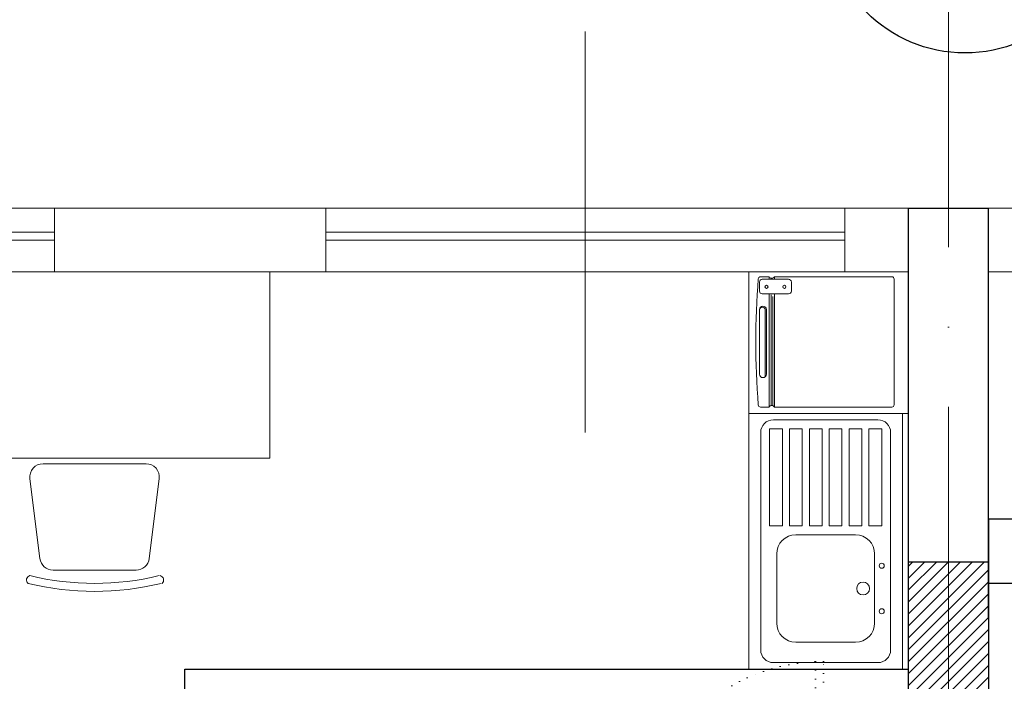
# Model space of a CAD drawing. Header units: millimetres. Extents: x -6513 to 30474, y -6915 to 65597.
# Tile 71 of 256: x -860 to -490, y 10971 to 11220. Entities that reach past the tile are written whole.
import ezdxf

# ---------------------------------------------------------------- set-up
doc = ezdxf.new("R2010")
doc.units = ezdxf.units.MM
doc.linetypes.add('ACAD_ISO10W100', pattern=[18, 12, -3, 0, -3])
doc.linetypes.add('DOT', pattern=[6.35, 0, -6.35])
for name, color, linetype, lineweight in [('A_cienka', 8, 'Continuous', 5), ('A_linia przekroj', 8, 'Continuous', 25), ('A_meble', 8, 'Continuous', 0), ('A_osie', 8, 'ACAD_ISO10W100', 5), ('A_widok', 8, 'Continuous', 13), ('cieńkie', 8, 'Continuous', 9), ('sanitarne ARCHWIG', 8, 'Continuous', 9), ('wyburzenia', 8, 'DOT', 20), ('Ściany ARCHWIG', 8, 'Continuous', 30)]:
    doc.layers.add(name, color=color, linetype=linetype, lineweight=lineweight)
doc.layers.add('DB_WM_odnośniki opis', color=8, linetype='Continuous')
doc.layers.add('zamurowania - ARCHWIG', color=8, linetype='Continuous')

msp = doc.modelspace()

# ---------------------------------------------------------------- hatches: boundary and pattern name
at = {"layer": 'cieńkie'}
msp.add_hatch(color=256, dxfattribs=at).paths.add_polyline_path([(-580.276, 11111.064, 0.7495335), (-582.456, 11110.952, -0.4163058), (-581.174, 11112.244, -0.4142136), (-579.892, 11110.962), (-579.892, 11086.646, -0.2012007), (-580.276, 11085.731)])
at = {"layer": 'zamurowania - ARCHWIG', "linetype": 'ByBlock'}
h = msp.add_hatch(dxfattribs=at)
h.set_pattern_fill('ANSI31', color=256)
h.set_pattern_definition([(45, (32497.7916, 10587.2954), (-2.24506403, 2.24506403), [])])
h.paths.add_polyline_path([(-496.446, 11016.092), (-511.446, 11016.092), (-511.446, 10916.092), (-496.446, 10916.092)])
h.paths.add_polyline_path([(-511.446, 11016.092), (-526.446, 11016.092), (-526.446, 10916.092), (-511.446, 10916.092)])

# ---------------------------------------------------------------- linework, layer by layer
at = {"layer": 'A_cienka', "ltscale": 10}
msp.add_line((-647.946, 11064.693), (-647.946, 11215.49), dxfattribs=at)
msp.add_line((-647.946, 11064.693), (-647.946, 11215.49), dxfattribs=at)
at = {"layer": 'A_cienka'}
for p, q in [((-2776.446, 11149.092), (2360.554, 11149.092)), ((-2776.446, 11149.092), (4647.554, 11149.092)), ((-847.446, 11140.092), (-1042.446, 11140.092)), ((-745.446, 11140.092), (-550.446, 11140.092)), ((-847.446, 11137.092), (-1042.446, 11137.092)), ((-745.446, 11137.092), (-550.446, 11137.092)), ((-1066.446, 11125.092), (-526.446, 11125.092)), ((-496.446, 11125.092), (43.554, 11125.092))]:
    msp.add_line(p, q, dxfattribs=at)
at = {"layer": 'A_linia przekroj'}
for p, q in [((-526.446, 10994.826), (-526.446, 11149.092)), ((-526.446, 11149.092), (-496.446, 11149.092)), ((-496.446, 10994.826), (-496.446, 11149.092))]:
    msp.add_line(p, q, dxfattribs=at)
msp.add_lwpolyline([(-496.446, 11008.092), (-472.446, 11008.092), (-472.446, 11032.092), (-496.446, 11032.092)], close=True, dxfattribs=at)
at = {"layer": 'A_meble'}
for p, q in [((-766.446, 11125.092), (-906.446, 11125.092)), ((-766.446, 11055.092), (-766.446, 11125.092)), ((-586.446, 10975.781), (-586.446, 11125.092)), ((-906.446, 11055.092), (-766.446, 11055.092)), ((-813.012, 11052.994), (-851.684, 11052.994)), ((-856.645, 11047.374), (-852.895, 11017.374)), ((-808.05, 11047.374), (-811.8, 11017.374)), ((-847.934, 11012.994), (-816.762, 11012.994))]:
    msp.add_line(p, q, dxfattribs=at)
for centre, radius, start, end in [((-851.684, 11047.994), 5, 90, 187.12502), ((-813.012, 11047.994), 5, 352.87498, 90), ((-847.934, 11017.994), 5, 187.12502, 270), ((-816.762, 11017.994), 5, 270, 352.87498), ((-856.244, 11009.269), 1.687, 103.52517, 229.10374), ((-832.348, 11110.66), 102.667, 256.31445, 283.68555), ((-808.09, 11009.269), 1.687, 310.89626, 76.47483), ((-832.348, 11110.66), 105.667, 256.31445, 283.68555)]:
    msp.add_arc(centre, radius, start, end, dxfattribs=at)
at = {"layer": 'A_osie', "ltscale": 10}
msp.add_line((-511.446, 9693.649), (-511.446, 11445.708), dxfattribs=at)
at = {"layer": 'A_widok', "ltscale": 5}
for points in [[(-847.446, 11149.092), (-745.446, 11149.092), (-745.446, 11125.092), (-847.446, 11125.092)], [(-526.446, 11125.092), (-550.446, 11125.092), (-550.446, 11149.092), (-526.446, 11149.092)]]:
    msp.add_lwpolyline(points, close=True, dxfattribs=at)
at = {"layer": 'cieńkie'}
for p, q in [((-582.07, 11123.304), (-578.871, 11123.304)), ((-578.871, 11122.373), (-578.871, 11123.304)), ((-576.871, 11123.304), (-532.739, 11123.304)), ((-576.871, 11122.373), (-576.871, 11123.304)), ((-531.871, 11122.435), (-531.871, 11075.172)), ((-578.871, 11074.304), (-578.871, 11116.873)), ((-578.137, 11075.194), (-578.137, 11116.451)), ((-577.435, 11074.874), (-577.435, 11115.876)), ((-576.871, 11074.304), (-576.871, 11116.873)), ((-578.871, 11074.304), (-582.07, 11074.304)), ((-532.739, 11074.304), (-576.871, 11074.304))]:
    msp.add_line(p, q, dxfattribs=at)
for points in [[(-582.477, 11117.939), (-582.477, 11121.306, -0.4142136), (-581.411, 11122.373), (-571.544, 11122.373, -0.4142136), (-570.477, 11121.306), (-570.477, 11117.939, -0.4142136), (-571.544, 11116.873), (-581.411, 11116.873, -0.4142136)], [(-579.892, 11086.646), (-579.892, 11110.962, 0.4142136), (-581.174, 11112.244), (-581.174, 11112.244, 0.4142136), (-582.456, 11110.962), (-582.456, 11086.646, 0.4142136), (-581.174, 11085.363), (-581.174, 11085.363, 0.4142136)]]:
    msp.add_lwpolyline(points, format="xyb", close=True, dxfattribs=at)
msp.add_lwpolyline([(-580.276, 11085.731), (-580.276, 11111.064, 0.749582), (-582.456, 11110.952)], format="xyb", dxfattribs=at)
for centre in [(-579.843, 11119.514), (-573.112, 11119.514)]:
    msp.add_circle(centre, 0.6, dxfattribs=at)
for centre, radius, start, end in [((-582.07, 11122.435), 0.868, 90, 175.47829), ((-577.871, 11123.895), 1.162, 210.60596, 329.39404), ((-532.739, 11122.435), 0.868, 0, 90), ((-283.246, 11098.804), 300.625, 175.47829, 184.52171), ((-582.07, 11075.172), 0.868, 184.52171, 270), ((-532.739, 11075.172), 0.868, 270, 0), ((-577.871, 11073.712), 1.162, 30.60596, 149.39404)]:
    msp.add_arc(centre, radius, start, end, dxfattribs=at)
at = {"layer": 'DB_WM_odnośniki opis'}
msp.add_circle((-505.229, 11259.858), 52.401, dxfattribs=at)
at = {"layer": 'sanitarne ARCHWIG'}
for p, q in [((-526.446, 11071.929), (-586.446, 11071.929)), ((-586.446, 10975.781), (-586.446, 11071.929)), ((-528.758, 11071.929), (-586.446, 11071.929)), ((-528.758, 10975.781), (-528.758, 11071.929)), ((-537.988, 11069.525), (-577.216, 11069.525)), ((-582.024, 10982.992), (-582.024, 11064.718)), ((-578.658, 11029.624), (-578.658, 11066.16)), ((-573.851, 11066.16), (-578.658, 11066.16)), ((-573.851, 11029.624), (-573.851, 11066.16)), ((-571.197, 11029.624), (-571.197, 11066.16)), ((-566.39, 11066.16), (-571.197, 11066.16)), ((-566.39, 11029.624), (-566.39, 11066.16)), ((-563.736, 11029.624), (-563.736, 11066.16)), ((-558.929, 11066.16), (-563.736, 11066.16)), ((-558.929, 11029.624), (-558.929, 11066.16)), ((-556.275, 11029.624), (-556.275, 11066.16)), ((-551.468, 11066.16), (-556.275, 11066.16)), ((-551.468, 11029.624), (-551.468, 11066.16)), ((-548.814, 11029.624), (-548.814, 11066.16)), ((-544.007, 11066.16), (-548.814, 11066.16)), ((-544.007, 11029.624), (-544.007, 11066.16)), ((-541.353, 11029.624), (-541.353, 11066.16)), ((-536.546, 11066.16), (-541.353, 11066.16)), ((-536.546, 11029.624), (-536.546, 11066.16)), ((-533.181, 10982.992), (-533.181, 11064.718)), ((-573.851, 11029.624), (-578.658, 11029.624)), ((-566.39, 11029.624), (-571.197, 11029.624)), ((-558.929, 11029.624), (-563.736, 11029.624)), ((-551.468, 11029.624), (-556.275, 11029.624)), ((-544.007, 11029.624), (-548.814, 11029.624)), ((-536.546, 11029.624), (-541.353, 11029.624)), ((-546.401, 11026.259), (-568.803, 11026.259)), ((-576.014, 10993.088), (-576.014, 11019.048)), ((-539.19, 10993.088), (-539.19, 11019.048)), ((-546.401, 10985.877), (-568.803, 10985.877)), ((-528.758, 10975.781), (-586.446, 10975.781)), ((-537.988, 10978.185), (-577.216, 10978.185))]:
    msp.add_line(p, q, dxfattribs=at)
for centre, radius in [((-536.546, 11014.625), 0.961), ((-543.517, 11006.068), 2.404), ((-536.546, 10997.511), 0.961)]:
    msp.add_circle(centre, radius, dxfattribs=at)
for centre, radius, start, end in [((-577.216, 11064.718), 4.807, 90, 180), ((-537.988, 11064.718), 4.807, 0, 90), ((-568.803, 11019.048), 7.211, 90, 180), ((-546.401, 11019.048), 7.211, 0, 90), ((-568.803, 10993.088), 7.211, 180, 270), ((-546.401, 10993.088), 7.211, 270, 0), ((-577.216, 10982.992), 4.807, 180, 270), ((-537.988, 10982.992), 4.807, 270, 0)]:
    msp.add_arc(centre, radius, start, end, dxfattribs=at)
at = {"layer": 'wyburzenia', "ltscale": 0.5}
for p, q in [((-561.446, 10978.592), (-561.446, 10908.592)), ((-558.446, 10908.592), (-558.446, 10978.592))]:
    msp.add_line(p, q, dxfattribs=at)
msp.add_arc((-558.446, 10908.592), 70, 90, 180, dxfattribs=at)
at = {"layer": 'zamurowania - ARCHWIG'}
msp.add_lwpolyline([(-526.446, 11016.092), (-496.446, 11016.092), (-496.446, 10916.092), (-526.446, 10916.092)], close=True, dxfattribs=at)
at = {"layer": 'Ściany ARCHWIG'}
for p, q in [((-798.446, 10975.781), (-526.446, 10975.781)), ((-798.446, 10890.092), (-798.446, 10975.781))]:
    msp.add_line(p, q, dxfattribs=at)

doc.saveas('drawing.dxf')
